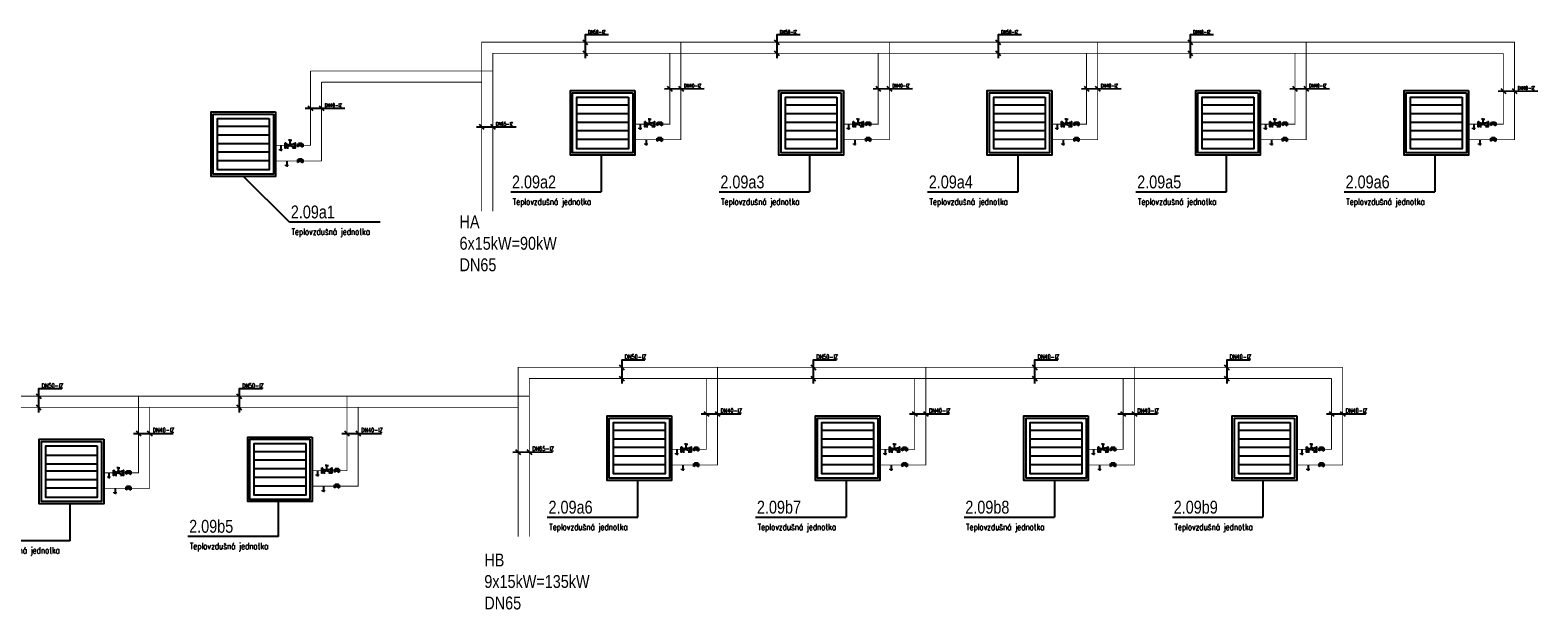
# Model space of a CAD drawing. Header units: millimetres. Extents: x -15830 to 4680139, y -28864 to 2281735.
# Tile 3 of 256: x 9246 to 44335, y -28864 to -15377. Entities that reach past the tile are written whole.
import ezdxf

# ---------------------------------------------------------------- set-up
doc = ezdxf.new("R2010")
doc.units = ezdxf.units.MM
doc.linetypes.add('DASHED', pattern=[19.05, 12.7, -6.35])
for name, color, linetype in [('G armatury', 7, 'Continuous'), ('NWT_UT_KOTY', 31, 'Continuous'), ('NWT_UT_POZICE', 32, 'Continuous'), ('NWT_UT_PRIV', 1, 'Continuous'), ('NWT_UT_TEXT', 90, 'Continuous'), ('NWT_UT_ZPÁT', 150, 'DASHED'), ('UT_KOTY', 31, 'Continuous')]:
    doc.layers.add(name, color=color, linetype=linetype)
doc.layers.add('NEKO_armatury', color=7, linetype='Continuous', lineweight=25)
doc.styles.add('ARIAL', font='arial.ttf', dxfattribs={"width": 0.8})
doc.styles.add('ROMANS', font='romans.shx', dxfattribs={"width": 0.8})

# ---------------------------------------------------------------- blocks, each defined once
blk = doc.blocks.new('Vypouštěcí ventil')
at = {"layer": 'NEKO_armatury', "color": 0, "lineweight": -3}
for p, q in [((0, 0), (0, -5)), ((-1, -5), (-1, -4)), ((0, -5), (-1, -5)), ((0, -5), (1, -5)), ((1, -5), (1, -4))]:
    blk.add_line(p, q, dxfattribs=at)
blk = doc.blocks.new('RUČNÍ REGULAČNÍ VENTIL PŘÍRUBOVÝ')
at = {"layer": 'NEKO_armatury', "color": 0, "lineweight": -3}
for p, q in [((-5.9, 5.4), (-5.9, 7.2)), ((-2.5, 5.4), (-5.9, 5.4)), ((-5.9, 5.4), (-5.9, 3.5)), ((-3.1, 10.8), (3.1, 10.8)), ((-3.1, 0), (3.1, 0)), ((-2.5, 6), (0, 5.4)), ((-2.5, 4.7), (0, 5.4)), ((0, 5.4), (-2.5, 5.4)), ((-1.9, 9.8), (1.9, 9.8)), ((-1.9, 1), (1.9, 9.8)), ((-1.9, 9.8), (1.9, 1)), ((-1.9, 1), (1.9, 1)), ((1.9, 9.8), (1.4, 8.6)), ((1.4, 8.6), (3.9, 8.6)), ((1.9, 1), (1.4, 2.2)), ((1.4, 2.2), (3.9, 2.2))]:
    blk.add_line(p, q, dxfattribs=at)
at = {"layer": 'NEKO_armatury', "color": 0}
for points in [[(-3.1, 10.8), (-3.1, 11.2), (3.1, 11.2), (3.1, 10.8), (-3.1, 10.8)], [(-3.1, -0.4), (-3.1, 0), (3.1, 0), (3.1, -0.4), (-3.1, -0.4)]]:
    blk.add_lwpolyline(points, dxfattribs=at)

msp = doc.modelspace()

# ---------------------------------------------------------------- linework, layer by layer
for points in [[(23321.978, -16784.655), (23321.978, -18284.655), (21821.978, -18284.655), (21821.978, -16784.655), (23321.978, -16784.655)], [(28172.21, -16784.655), (28172.21, -18284.655), (26672.21, -18284.655), (26672.21, -16784.655), (28172.21, -16784.655)], [(33022.441, -16784.655), (33022.441, -18284.655), (31522.441, -18284.655), (31522.441, -16784.655), (33022.441, -16784.655)], [(37872.672, -16784.655), (37872.672, -18284.655), (36372.672, -18284.655), (36372.672, -16784.655), (37872.672, -16784.655)], [(42722.904, -16784.655), (42722.904, -18284.655), (41222.904, -18284.655), (41222.904, -16784.655), (42722.904, -16784.655)], [(21971.978, -17115.314), (23171.978, -17115.314)], [(26822.21, -17115.314), (28022.21, -17115.314)], [(31672.441, -17115.314), (32872.441, -17115.314)], [(36522.672, -17115.314), (37722.672, -17115.314)], [(41372.904, -17115.314), (42572.904, -17115.314)], [(14958.179, -17279.886), (14958.179, -18779.886), (13458.179, -18779.886), (13458.179, -17279.886), (14958.179, -17279.886)], [(21971.978, -17315.314), (23171.978, -17315.314)], [(21971.978, -17515.314), (23171.978, -17515.314)], [(26822.21, -17315.314), (28022.21, -17315.314)], [(26822.21, -17515.314), (28022.21, -17515.314)], [(31672.441, -17315.314), (32872.441, -17315.314)], [(31672.441, -17515.314), (32872.441, -17515.314)], [(36522.672, -17315.314), (37722.672, -17315.314)], [(36522.672, -17515.314), (37722.672, -17515.314)], [(41372.904, -17315.314), (42572.904, -17315.314)], [(41372.904, -17515.314), (42572.904, -17515.314)], [(13608.179, -17610.545), (14808.179, -17610.545)], [(13608.179, -17810.545), (14808.179, -17810.545)], [(21971.978, -17715.314), (23171.978, -17715.314)], [(26822.21, -17715.314), (28022.21, -17715.314)], [(31672.441, -17715.314), (32872.441, -17715.314)], [(36522.672, -17715.314), (37722.672, -17715.314)], [(41372.904, -17715.314), (42572.904, -17715.314)], [(13608.179, -18010.545), (14808.179, -18010.545)], [(13608.179, -18210.545), (14808.179, -18210.545)], [(21971.978, -17915.314), (23171.978, -17915.314)], [(26822.21, -17915.314), (28022.21, -17915.314)], [(31672.441, -17915.314), (32872.441, -17915.314)], [(36522.672, -17915.314), (37722.672, -17915.314)], [(41372.904, -17915.314), (42572.904, -17915.314)], [(13608.179, -18410.545), (14808.179, -18410.545)], [(24172.478, -24351.56), (24172.478, -25851.56), (22672.478, -25851.56), (22672.478, -24351.56), (24172.478, -24351.56)], [(29022.709, -24351.56), (29022.709, -25851.56), (27522.709, -25851.56), (27522.709, -24351.56), (29022.709, -24351.56)], [(33872.941, -24351.56), (33872.941, -25851.56), (32372.941, -25851.56), (32372.941, -24351.56), (33872.941, -24351.56)], [(38723.172, -24351.56), (38723.172, -25851.56), (37223.172, -25851.56), (37223.172, -24351.56), (38723.172, -24351.56)], [(10958.448, -24896.791), (10958.448, -26396.791), (9458.448, -26396.791), (9458.448, -24896.791), (10958.448, -24896.791)], [(15808.679, -24846.791), (15808.679, -26346.791), (14308.679, -26346.791), (14308.679, -24846.791), (15808.679, -24846.791)], [(22822.478, -24682.219), (24022.478, -24682.219)], [(22822.478, -24882.219), (24022.478, -24882.219)], [(27672.709, -24682.219), (28872.709, -24682.219)], [(27672.709, -24882.219), (28872.709, -24882.219)], [(32522.941, -24682.219), (33722.941, -24682.219)], [(32522.941, -24882.219), (33722.941, -24882.219)], [(37373.172, -24682.219), (38573.172, -24682.219)], [(37373.172, -24882.219), (38573.172, -24882.219)], [(9608.448, -25264.243), (10808.448, -25264.243)], [(14458.679, -25177.45), (15658.679, -25177.45)], [(22822.478, -25082.219), (24022.478, -25082.219)], [(27672.709, -25082.219), (28872.709, -25082.219)], [(32522.941, -25082.219), (33722.941, -25082.219)], [(37373.172, -25082.219), (38573.172, -25082.219)], [(9608.448, -25464.243), (10808.448, -25464.243)], [(14458.679, -25377.45), (15658.679, -25377.45)], [(14458.679, -25577.45), (15658.679, -25577.45)], [(22822.478, -25282.219), (24022.478, -25282.219)], [(22822.478, -25482.219), (24022.478, -25482.219)], [(27672.709, -25282.219), (28872.709, -25282.219)], [(27672.709, -25482.219), (28872.709, -25482.219)], [(32522.941, -25282.219), (33722.941, -25282.219)], [(32522.941, -25482.219), (33722.941, -25482.219)], [(37373.172, -25282.219), (38573.172, -25282.219)], [(37373.172, -25482.219), (38573.172, -25482.219)], [(9608.448, -25627.45), (10808.448, -25627.45)], [(9608.448, -25827.45), (10808.448, -25827.45)], [(14458.679, -25777.45), (15658.679, -25777.45)], [(9608.448, -26027.45), (10808.448, -26027.45)], [(14458.679, -25977.45), (15658.679, -25977.45)]]:
    msp.add_lwpolyline(points)
for points in [[(23271.978, -16834.655), (23271.978, -18234.655), (21871.978, -18234.655), (21871.978, -16834.655)], [(28122.21, -16834.655), (28122.21, -18234.655), (26722.21, -18234.655), (26722.21, -16834.655)], [(32972.441, -16834.655), (32972.441, -18234.655), (31572.441, -18234.655), (31572.441, -16834.655)], [(37822.672, -16834.655), (37822.672, -18234.655), (36422.672, -18234.655), (36422.672, -16834.655)], [(42672.904, -16834.655), (42672.904, -18234.655), (41272.904, -18234.655), (41272.904, -16834.655)], [(23171.978, -16934.655), (23171.978, -18134.655), (21971.978, -18134.655), (21971.978, -16934.655)], [(28022.21, -16934.655), (28022.21, -18134.655), (26822.21, -18134.655), (26822.21, -16934.655)], [(32872.441, -16934.655), (32872.441, -18134.655), (31672.441, -18134.655), (31672.441, -16934.655)], [(37722.672, -16934.655), (37722.672, -18134.655), (36522.672, -18134.655), (36522.672, -16934.655)], [(42572.904, -16934.655), (42572.904, -18134.655), (41372.904, -18134.655), (41372.904, -16934.655)], [(14908.179, -17329.886), (14908.179, -18729.886), (13508.179, -18729.886), (13508.179, -17329.886)], [(14808.179, -17429.886), (14808.179, -18629.886), (13608.179, -18629.886), (13608.179, -17429.886)], [(24122.478, -24401.56), (24122.478, -25801.56), (22722.478, -25801.56), (22722.478, -24401.56)], [(24022.478, -24501.56), (24022.478, -25701.56), (22822.478, -25701.56), (22822.478, -24501.56)], [(28972.709, -24401.56), (28972.709, -25801.56), (27572.709, -25801.56), (27572.709, -24401.56)], [(28872.709, -24501.56), (28872.709, -25701.56), (27672.709, -25701.56), (27672.709, -24501.56)], [(33822.941, -24401.56), (33822.941, -25801.56), (32422.941, -25801.56), (32422.941, -24401.56)], [(33722.941, -24501.56), (33722.941, -25701.56), (32522.941, -25701.56), (32522.941, -24501.56)], [(38673.172, -24401.56), (38673.172, -25801.56), (37273.172, -25801.56), (37273.172, -24401.56)], [(38573.172, -24501.56), (38573.172, -25701.56), (37373.172, -25701.56), (37373.172, -24501.56)], [(15758.679, -24896.791), (15758.679, -26296.791), (14358.679, -26296.791), (14358.679, -24896.791)], [(10908.448, -24946.791), (10908.448, -26346.791), (9508.448, -26346.791), (9508.448, -24946.791)], [(10808.448, -25046.791), (10808.448, -26246.791), (9608.448, -26246.791), (9608.448, -25046.791)], [(15658.679, -24996.791), (15658.679, -26196.791), (14458.679, -26196.791), (14458.679, -24996.791)]]:
    msp.add_lwpolyline(points, close=True)
at = {"layer": 'G armatury'}
for p, q in [((23953.488, -17528.409), (23833.619, -17597.615)), ((23833.619, -17528.409), (23833.619, -17597.615)), ((23833.619, -17528.409), (23953.488, -17597.615)), ((23854.527, -17514.135), (23936.078, -17514.135)), ((23893.553, -17563.012), (23893.553, -17514.135)), ((23953.488, -17528.409), (23953.488, -17597.615)), ((28803.72, -17528.409), (28683.85, -17597.615)), ((28683.85, -17528.409), (28683.85, -17597.615)), ((28683.85, -17528.409), (28803.72, -17597.615)), ((28704.758, -17514.135), (28786.309, -17514.135)), ((28743.785, -17563.012), (28743.785, -17514.135)), ((28803.72, -17528.409), (28803.72, -17597.615)), ((33653.951, -17528.409), (33534.082, -17597.615)), ((33534.082, -17528.409), (33534.082, -17597.615)), ((33534.082, -17528.409), (33653.951, -17597.615)), ((33554.989, -17514.135), (33636.541, -17514.135)), ((33594.016, -17563.012), (33594.016, -17514.135)), ((33653.951, -17528.409), (33653.951, -17597.615)), ((38504.182, -17528.409), (38384.313, -17597.615)), ((38384.313, -17528.409), (38384.313, -17597.615)), ((38384.313, -17528.409), (38504.182, -17597.615)), ((38405.221, -17514.135), (38486.772, -17514.135)), ((38444.248, -17563.012), (38444.248, -17514.135)), ((38504.182, -17528.409), (38504.182, -17597.615)), ((43354.414, -17528.409), (43234.544, -17597.615)), ((43234.544, -17528.409), (43234.544, -17597.615)), ((43234.544, -17528.409), (43354.414, -17597.615)), ((43255.452, -17514.135), (43337.003, -17514.135)), ((43294.479, -17563.012), (43294.479, -17514.135)), ((43354.414, -17528.409), (43354.414, -17597.615)), ((23953.488, -17891.711), (23833.619, -17960.918)), ((23833.619, -17891.711), (23833.619, -17960.918)), ((23833.619, -17891.711), (23953.488, -17960.918)), ((23854.527, -17877.437), (23936.078, -17877.437)), ((23893.553, -17926.314), (23893.553, -17877.437)), ((23953.488, -17891.711), (23953.488, -17960.918)), ((28803.72, -17891.711), (28683.85, -17960.918)), ((28683.85, -17891.711), (28683.85, -17960.918)), ((28683.85, -17891.711), (28803.72, -17960.918)), ((28704.758, -17877.437), (28786.309, -17877.437)), ((28743.785, -17926.314), (28743.785, -17877.437)), ((28803.72, -17891.711), (28803.72, -17960.918)), ((33653.951, -17891.711), (33534.082, -17960.918)), ((33534.082, -17891.711), (33534.082, -17960.918)), ((33534.082, -17891.711), (33653.951, -17960.918)), ((33554.989, -17877.437), (33636.541, -17877.437)), ((33594.016, -17926.314), (33594.016, -17877.437)), ((33653.951, -17891.711), (33653.951, -17960.918)), ((38504.182, -17891.711), (38384.313, -17960.918)), ((38384.313, -17891.711), (38384.313, -17960.918)), ((38384.313, -17891.711), (38504.182, -17960.918)), ((38405.221, -17877.437), (38486.772, -17877.437)), ((38444.248, -17926.314), (38444.248, -17877.437)), ((38504.182, -17891.711), (38504.182, -17960.918)), ((43354.414, -17891.711), (43234.544, -17960.918)), ((43234.544, -17891.711), (43234.544, -17960.918)), ((43234.544, -17891.711), (43354.414, -17960.918)), ((43255.452, -17877.437), (43337.003, -17877.437)), ((43294.479, -17926.314), (43294.479, -17877.437)), ((43354.414, -17891.711), (43354.414, -17960.918)), ((15589.689, -18023.64), (15469.82, -18092.847)), ((15469.82, -18023.64), (15469.82, -18092.847)), ((15469.82, -18023.64), (15589.689, -18092.847)), ((15490.727, -18009.366), (15572.279, -18009.366)), ((15529.754, -18058.243), (15529.754, -18009.366)), ((15589.689, -18023.64), (15589.689, -18092.847)), ((15589.689, -18386.942), (15469.82, -18456.149)), ((15469.82, -18386.942), (15469.82, -18456.149)), ((15469.82, -18386.942), (15589.689, -18456.149)), ((15490.727, -18372.668), (15572.279, -18372.668)), ((15529.754, -18421.546), (15529.754, -18372.668)), ((15589.689, -18386.942), (15589.689, -18456.149)), ((24803.988, -25095.314), (24684.119, -25164.52)), ((24684.119, -25095.314), (24684.119, -25164.52)), ((24684.119, -25095.314), (24803.988, -25164.52)), ((24705.026, -25081.04), (24786.578, -25081.04)), ((24744.053, -25129.917), (24744.053, -25081.04)), ((24803.988, -25095.314), (24803.988, -25164.52)), ((29654.219, -25095.314), (29534.35, -25164.52)), ((29534.35, -25095.314), (29534.35, -25164.52)), ((29534.35, -25095.314), (29654.219, -25164.52)), ((29555.258, -25081.04), (29636.809, -25081.04)), ((29594.285, -25129.917), (29594.285, -25081.04)), ((29654.219, -25095.314), (29654.219, -25164.52)), ((34504.451, -25095.314), (34384.581, -25164.52)), ((34384.581, -25095.314), (34384.581, -25164.52)), ((34384.581, -25095.314), (34504.451, -25164.52)), ((34405.489, -25081.04), (34487.04, -25081.04)), ((34444.516, -25129.917), (34444.516, -25081.04)), ((34504.451, -25095.314), (34504.451, -25164.52)), ((39354.682, -25095.314), (39234.813, -25164.52)), ((39234.813, -25095.314), (39234.813, -25164.52)), ((39234.813, -25095.314), (39354.682, -25164.52)), ((39255.721, -25081.04), (39337.272, -25081.04)), ((39294.747, -25129.917), (39294.747, -25081.04)), ((39354.682, -25095.314), (39354.682, -25164.52)), ((16440.189, -25590.545), (16320.32, -25659.752)), ((16320.32, -25590.545), (16320.32, -25659.752)), ((16320.32, -25590.545), (16440.189, -25659.752)), ((16341.227, -25576.271), (16422.779, -25576.271)), ((16380.254, -25625.148), (16380.254, -25576.271)), ((16440.189, -25590.545), (16440.189, -25659.752)), ((24803.988, -25458.616), (24684.119, -25527.823)), ((24684.119, -25458.616), (24684.119, -25527.823)), ((24684.119, -25458.616), (24803.988, -25527.823)), ((24705.026, -25444.342), (24786.578, -25444.342)), ((24744.053, -25493.219), (24744.053, -25444.342)), ((24803.988, -25458.616), (24803.988, -25527.823)), ((29654.219, -25458.616), (29534.35, -25527.823)), ((29534.35, -25458.616), (29534.35, -25527.823)), ((29534.35, -25458.616), (29654.219, -25527.823)), ((29555.258, -25444.342), (29636.809, -25444.342)), ((29594.285, -25493.219), (29594.285, -25444.342)), ((29654.219, -25458.616), (29654.219, -25527.823)), ((34504.451, -25458.616), (34384.581, -25527.823)), ((34384.581, -25458.616), (34384.581, -25527.823)), ((34384.581, -25458.616), (34504.451, -25527.823)), ((34405.489, -25444.342), (34487.04, -25444.342)), ((34444.516, -25493.219), (34444.516, -25444.342)), ((34504.451, -25458.616), (34504.451, -25527.823)), ((39354.682, -25458.616), (39234.813, -25527.823)), ((39234.813, -25458.616), (39234.813, -25527.823)), ((39234.813, -25458.616), (39354.682, -25527.823)), ((39255.721, -25444.342), (39337.272, -25444.342)), ((39294.747, -25493.219), (39294.747, -25444.342)), ((39354.682, -25458.616), (39354.682, -25527.823)), ((11589.958, -25640.545), (11470.088, -25709.752)), ((11470.088, -25640.545), (11470.088, -25709.752)), ((11470.088, -25640.545), (11589.958, -25709.752)), ((11490.996, -25626.271), (11572.547, -25626.271)), ((11530.023, -25675.148), (11530.023, -25626.271)), ((11589.958, -25640.545), (11589.958, -25709.752)), ((16440.189, -25953.847), (16320.32, -26023.054)), ((16320.32, -25953.847), (16320.32, -26023.054)), ((16320.32, -25953.847), (16440.189, -26023.054)), ((16341.227, -25939.573), (16422.779, -25939.573)), ((16380.254, -25988.451), (16380.254, -25939.573)), ((16440.189, -25953.847), (16440.189, -26023.054)), ((11589.958, -26003.847), (11470.088, -26073.054)), ((11470.088, -26003.847), (11470.088, -26073.054)), ((11470.088, -26003.847), (11589.958, -26073.054)), ((11490.996, -25989.573), (11572.547, -25989.573)), ((11530.023, -26038.451), (11530.023, -25989.573)), ((11589.958, -26003.847), (11589.958, -26073.054))]:
    msp.add_line(p, q, dxfattribs=at)
at = {"layer": 'NWT_UT_PRIV', "const_width": 20}
for points in [[(19752.851, -19595.75), (19752.851, -15655.586), (43792.678, -15655.586)], [(23953.488, -17926.314), (24391.752, -17926.314), (24391.752, -15655.586)], [(28803.72, -17926.314), (29241.984, -17926.314), (29241.984, -15655.586)], [(33653.951, -17926.314), (34092.215, -17926.314), (34092.215, -15655.586)], [(38504.182, -17926.314), (38942.446, -17926.314), (38942.446, -15655.586)], [(43354.414, -17926.314), (43792.678, -17926.314), (43792.678, -15655.586)], [(15589.689, -18421.546), (16027.953, -18421.546), (16027.953, -16586.472)], [(16027.953, -16586.472), (19752.851, -16586.472)], [(23833.619, -17926.314), (23338.152, -17926.314)], [(28683.85, -17926.314), (28188.384, -17926.314)], [(33534.082, -17926.314), (33038.615, -17926.314)], [(38384.313, -17926.314), (37888.846, -17926.314)], [(43234.544, -17926.314), (42739.078, -17926.314)], [(15469.82, -18421.546), (14974.353, -18421.546)], [(20603.35, -27162.655), (20603.35, -23222.491), (39792.946, -23222.491)], [(24803.988, -25493.219), (25242.252, -25493.219), (25242.252, -23222.491)], [(29654.219, -25493.219), (30092.483, -25493.219), (30092.483, -23222.491)], [(34504.451, -25493.219), (34942.715, -25493.219), (34942.715, -23222.491)], [(39354.682, -25493.219), (39792.946, -25493.219), (39792.946, -23222.491)], [(16878.453, -24153.378), (-2522.473, -24153.378)], [(11589.958, -26038.451), (12028.222, -26038.451), (12028.222, -24153.378)], [(16440.189, -25988.451), (16878.453, -25988.451), (16878.453, -24153.378)], [(16878.453, -24153.378), (20603.35, -24153.378)], [(24684.119, -25493.219), (24188.652, -25493.219)], [(29534.35, -25493.219), (29038.884, -25493.219)], [(34384.581, -25493.219), (33889.115, -25493.219)], [(39234.813, -25493.219), (38739.346, -25493.219)], [(11470.088, -26038.451), (10974.622, -26038.451)], [(16320.32, -25988.451), (15824.853, -25988.451)]]:
    msp.add_lwpolyline(points, dxfattribs=at)
at = {"layer": 'NWT_UT_TEXT'}
for p, q in [((22541.451, -19142.452), (22541.451, -18284.655)), ((27391.682, -19142.452), (27391.682, -18284.655)), ((32241.914, -19142.452), (32241.914, -18284.655)), ((37092.145, -19142.452), (37092.145, -18284.655)), ((41942.376, -19142.452), (41942.376, -18284.655)), ((23391.951, -26709.357), (23391.951, -25851.56)), ((28242.182, -26709.357), (28242.182, -25851.56)), ((33092.413, -26709.357), (33092.413, -25851.56)), ((37942.645, -26709.357), (37942.645, -25851.56)), ((15028.152, -27154.588), (15028.152, -26296.791)), ((10177.92, -27254.588), (10177.92, -26396.791))]:
    msp.add_line(p, q, dxfattribs=at)
msp.add_lwpolyline([(15279.116, -19840.909), (14208.179, -18779.886)], dxfattribs=at)
at = {"layer": 'NWT_UT_TEXT', "const_width": 47.438}
for points in [[(20426.376, -19142.452), (22541.451, -19142.452)], [(25276.608, -19142.452), (27391.682, -19142.452)], [(30126.839, -19142.452), (32241.914, -19142.452)], [(34977.07, -19142.452), (37092.145, -19142.452)], [(39827.302, -19142.452), (41942.376, -19142.452)], [(15279.116, -19840.909), (17394.191, -19840.909)], [(21276.876, -26709.357), (23391.951, -26709.357)], [(26127.107, -26709.357), (28242.182, -26709.357)], [(30977.339, -26709.357), (33092.413, -26709.357)], [(35827.57, -26709.357), (37942.645, -26709.357)], [(8062.846, -27254.588), (10177.92, -27254.588)], [(12913.077, -27154.588), (15028.152, -27154.588)]]:
    msp.add_lwpolyline(points, dxfattribs=at)
at = {"layer": 'NWT_UT_ZPÁT', "color": 1, "const_width": 20}
for points in [[(20012.337, -19595.75), (20012.337, -15915.073), (43533.192, -15915.073)], [(23953.488, -17563.012), (24132.266, -17563.012), (24132.266, -15915.073)], [(28803.72, -17563.012), (28982.497, -17563.012), (28982.497, -15915.073)], [(33653.951, -17563.012), (33832.729, -17563.012), (33832.729, -15915.073)], [(38504.182, -17563.012), (38682.96, -17563.012), (38682.96, -15915.073)], [(43354.414, -17563.012), (43533.192, -17563.012), (43533.192, -15915.073)], [(15589.689, -18058.243), (15768.467, -18058.243), (15768.467, -16326.986)], [(15768.467, -16326.986), (20012.337, -16326.986), (20012.337, -19595.75)], [(23548.124, -17563.012), (23338.152, -17563.012)], [(23833.619, -17563.012), (23779.206, -17563.012)], [(28398.355, -17563.012), (28188.384, -17563.012)], [(28683.85, -17563.012), (28629.438, -17563.012)], [(33248.587, -17563.012), (33038.615, -17563.012)], [(33534.082, -17563.012), (33479.669, -17563.012)], [(38098.818, -17563.012), (37888.846, -17563.012)], [(38384.313, -17563.012), (38329.901, -17563.012)], [(42949.049, -17563.012), (42739.078, -17563.012)], [(43234.544, -17563.012), (43180.132, -17563.012)], [(15184.325, -18058.243), (14974.353, -18058.243)], [(15469.82, -18058.243), (15415.407, -18058.243)], [(20862.837, -27162.655), (20862.837, -23481.978), (39533.46, -23481.978)], [(24803.988, -25129.917), (24982.766, -25129.917), (24982.766, -23481.978)], [(29654.219, -25129.917), (29832.997, -25129.917), (29832.997, -23481.978)], [(34504.451, -25129.917), (34683.229, -25129.917), (34683.229, -23481.978)], [(39354.682, -25129.917), (39533.46, -25129.917), (39533.46, -23481.978)], [(16618.967, -23893.891), (-2781.959, -23893.891)], [(11589.958, -25675.148), (11768.735, -25675.148), (11768.735, -23893.891)], [(16440.189, -25625.148), (16618.967, -25625.148), (16618.967, -23893.891)], [(16618.967, -23893.891), (20862.837, -23893.891), (20862.837, -27162.655)], [(24398.624, -25129.917), (24188.652, -25129.917)], [(24684.119, -25129.917), (24629.706, -25129.917)], [(29248.855, -25129.917), (29038.884, -25129.917)], [(29534.35, -25129.917), (29479.938, -25129.917)], [(34099.086, -25129.917), (33889.115, -25129.917)], [(34384.581, -25129.917), (34330.169, -25129.917)], [(38949.318, -25129.917), (38739.346, -25129.917)], [(39234.813, -25129.917), (39180.401, -25129.917)], [(16034.825, -25625.148), (15824.853, -25625.148)], [(16320.32, -25625.148), (16265.907, -25625.148)], [(11184.593, -25675.148), (10974.622, -25675.148)], [(11470.088, -25675.148), (11415.676, -25675.148)]]:
    msp.add_lwpolyline(points, dxfattribs=at)
at = {"layer": 'UT_KOTY'}
for p, q in [((22105.577, -15599.336), (22218.077, -15711.836)), ((26564.969, -15599.336), (26677.469, -15711.836)), ((31716.514, -15599.336), (31829.014, -15711.836)), ((36186.899, -15599.336), (36299.399, -15711.836)), ((22105.131, -15857.237), (22217.631, -15969.737)), ((26564.523, -15857.237), (26677.023, -15969.737)), ((31716.068, -15857.237), (31828.568, -15969.737)), ((36186.453, -15857.237), (36298.953, -15969.737)), ((24012.258, -16739.295), (24934.523, -16737.356)), ((24074.431, -16681.207), (24186.931, -16793.707)), ((24335.502, -16681.106), (24448.002, -16793.606)), ((28862.489, -16739.295), (29784.755, -16737.356)), ((28924.662, -16681.207), (29037.162, -16793.707)), ((29185.734, -16681.106), (29298.234, -16793.606)), ((33712.721, -16739.295), (34634.986, -16737.356)), ((33774.894, -16681.207), (33887.394, -16793.707)), ((34035.965, -16681.106), (34148.465, -16793.606)), ((38562.952, -16739.295), (39485.218, -16737.356)), ((38625.125, -16681.207), (38737.625, -16793.707)), ((38886.196, -16681.106), (38998.696, -16793.606)), ((43413.184, -16792.889), (44335.449, -16790.95)), ((43475.356, -16734.802), (43587.856, -16847.302)), ((43736.428, -16734.7), (43848.928, -16847.2)), ((15648.459, -17192.867), (16570.724, -17190.928)), ((15710.632, -17134.78), (15823.132, -17247.28)), ((15971.703, -17134.678), (16084.203, -17247.178)), ((19632.843, -17625.92), (20555.108, -17623.982)), ((19695.015, -17567.833), (19807.515, -17680.333)), ((19956.087, -17567.732), (20068.587, -17680.232)), ((22955.631, -23424.142), (23068.131, -23536.642)), ((22956.077, -23166.241), (23068.577, -23278.741)), ((27415.023, -23424.142), (27527.523, -23536.642)), ((27415.469, -23166.241), (27527.969, -23278.741)), ((32566.567, -23424.142), (32679.067, -23536.642)), ((32567.014, -23166.241), (32679.514, -23278.741)), ((37036.953, -23424.142), (37149.453, -23536.642)), ((37037.399, -23166.241), (37149.899, -23278.741)), ((9385.917, -23837.641), (9498.417, -23950.141)), ((14051.943, -23837.641), (14164.443, -23950.141)), ((9385.471, -24095.542), (9497.971, -24208.042)), ((14051.496, -24095.542), (14163.996, -24208.042)), ((24862.758, -24306.2), (25785.023, -24304.261)), ((24924.931, -24248.112), (25037.431, -24360.612)), ((25186.002, -24248.011), (25298.502, -24360.511)), ((29712.989, -24306.2), (30635.255, -24304.261)), ((29775.162, -24248.112), (29887.662, -24360.612)), ((30036.233, -24248.011), (30148.733, -24360.511)), ((34563.221, -24306.2), (35485.486, -24304.261)), ((34625.393, -24248.112), (34737.893, -24360.612)), ((34886.465, -24248.011), (34998.965, -24360.511)), ((39413.452, -24306.2), (40335.717, -24304.261)), ((39475.625, -24248.112), (39588.125, -24360.612)), ((39736.696, -24248.011), (39849.196, -24360.511)), ((11648.727, -24759.772), (12570.993, -24757.833)), ((11710.9, -24701.685), (11823.4, -24814.185)), ((11971.972, -24701.583), (12084.472, -24814.083)), ((16498.959, -24759.772), (17421.224, -24757.833)), ((16561.132, -24701.685), (16673.632, -24814.185)), ((16822.203, -24701.583), (16934.703, -24814.083)), ((20483.342, -25192.826), (21405.608, -25190.887)), ((20545.515, -25134.738), (20658.015, -25247.238)), ((20806.587, -25134.637), (20919.087, -25247.137))]:
    msp.add_line(p, q, dxfattribs=at)
for points in [[(22704.599, -15486.317), (22162.966, -15487.456), (22162.966, -16030.865)], [(27163.99, -15486.317), (26622.358, -15487.456), (26622.358, -16030.865)], [(32315.535, -15486.317), (31773.903, -15487.456), (31773.903, -16030.865)], [(36785.92, -15486.317), (36244.288, -15487.456), (36244.288, -16030.865)], [(23555.099, -23053.222), (23013.466, -23054.361), (23013.466, -23597.77)], [(28014.49, -23053.222), (27472.858, -23054.361), (27472.858, -23597.77)], [(33166.035, -23053.222), (32624.403, -23054.361), (32624.403, -23597.77)], [(37636.42, -23053.222), (37094.788, -23054.361), (37094.788, -23597.77)], [(9984.939, -23724.622), (9443.306, -23725.761), (9443.306, -24269.17)], [(14650.964, -23724.622), (14109.331, -23725.761), (14109.331, -24269.17)]]:
    msp.add_lwpolyline(points, dxfattribs=at)

# ---------------------------------------------------------------- block references
at = {"layer": 'NEKO_armatury', "xscale": 20, "yscale": 20, "zscale": 20, "rotation": 270}
for p in [(23556.165, -17563.012), (28406.397, -17563.012), (33256.628, -17563.012), (38106.859, -17563.012), (42957.091, -17563.012), (15192.366, -18058.243), (24406.665, -25129.917), (29256.896, -25129.917), (34107.128, -25129.917), (38957.359, -25129.917), (11192.635, -25675.148), (16042.866, -25625.148)]:
    msp.add_blockref('RUČNÍ REGULAČNÍ VENTIL PŘÍRUBOVÝ', p, dxfattribs=at)
at = {"layer": 'NEKO_armatury', "xscale": 22.5, "yscale": 22.5, "zscale": 22.5}
for p in [(23444.069, -17563.012), (28294.301, -17563.012), (33144.532, -17563.012), (37994.764, -17563.012), (42844.995, -17563.012), (15080.27, -18058.243), (23585.886, -17926.314), (28436.117, -17926.314), (33286.348, -17926.314), (38136.58, -17926.314), (42986.811, -17926.314), (15222.087, -18421.546), (24294.569, -25129.917), (29144.801, -25129.917), (33995.032, -25129.917), (38845.264, -25129.917), (24436.385, -25493.219), (29286.617, -25493.219), (34136.848, -25493.219), (38987.08, -25493.219), (11080.539, -25675.148), (15930.77, -25625.148), (11222.355, -26038.451), (16072.586, -25988.451)]:
    msp.add_blockref('Vypouštěcí ventil', p, dxfattribs=at)

# ---------------------------------------------------------------- texts
at = {"layer": 'NWT_UT_KOTY', "style": 'ROMANS', "width": 0.7}
for s, height, p in [('DN50-IZ', 80, (22231.88, -15458.71)), ('DN50-IZ', 80, (26691.271, -15458.71)), ('DN50-IZ', 80, (31842.816, -15458.71)), ('DN40-IZ', 80, (36313.201, -15458.71)), ('DN40-IZ', 80, (24461.804, -16709.749)), ('DN40-IZ', 80, (29312.036, -16709.749)), ('DN40-IZ', 80, (34162.267, -16709.749)), ('DN40-IZ', 80, (39012.499, -16709.749)), ('DN40-IZ', 80, (43862.73, -16763.343)), ('DN40-IZ', 80, (16098.005, -17163.321)), ('DN65-IZ', 80, (20082.389, -17596.374)), ('DN50-IZ', 100, (23082.38, -23025.615)), ('DN50-IZ', 100, (27541.771, -23025.615)), ('DN40-IZ', 100, (32693.316, -23025.615)), ('DN40-IZ', 100, (37163.701, -23025.615)), ('DN50-IZ', 100, (9512.22, -23697.015)), ('DN50-IZ', 100, (14178.245, -23697.015)), ('DN40-IZ', 100, (25312.304, -24276.654)), ('DN40-IZ', 100, (30162.536, -24276.654)), ('DN40-IZ', 100, (35012.767, -24276.654)), ('DN40-IZ', 100, (39862.998, -24276.654)), ('DN40-IZ', 100, (12098.274, -24730.226)), ('DN40-IZ', 100, (16948.505, -24730.226)), ('DN65-IZ', 100, (20932.889, -25163.28))]:
    msp.add_text(s, height=height, dxfattribs=at).set_placement(p)
at = {"layer": 'NWT_UT_POZICE', "color": 1, "style": 'ARIAL', "width": 0.8}
for s, p in [('2.09a2', (20459.781, -19058.305)), ('2.09a3', (25310.013, -19058.305)), ('2.09a4', (30160.244, -19058.305)), ('2.09a5', (35010.475, -19058.305)), ('2.09a6', (39860.707, -19058.305)), ('2.09a1', (15312.521, -19756.762)), ('2.09b7', (26160.512, -26625.21)), ('2.09b8', (31010.744, -26625.21)), ('2.09b9', (35860.975, -26625.21)), ('2.09a6', (21310.281, -26625.21)), ('2.09b5', (12946.482, -27070.442))]:
    msp.add_text(s, height=300, rotation=359.9993989, dxfattribs=at).set_placement(p)
at = {"layer": 'NWT_UT_POZICE', "color": 1, "char_height": 300, "attachment_point": 7, "rotation": 359.9993989, "style": 'ARIAL'}
for s, insert in [('\\A1;HA 6x15kW=90kW\\PDN65', (19239.471, -20990.084)), ('\\A1;HB 9x15kW=135kW\\PDN65', (19816.24, -28858.322))]:
    msp.add_mtext_dynamic_manual_height_columns(s, width=1527.36311, gutter_width=755.638, heights=[1425.351], dxfattribs=dict(at, insert=insert))
at = {"layer": 'NWT_UT_TEXT', "char_height": 150, "attachment_point": 1, "style": 'ROMANS'}
for insert in [(20474.731, -19293.596), (25324.963, -19293.596), (30175.194, -19293.596), (35025.425, -19293.596), (39875.657, -19293.596), (15327.471, -19992.053), (21325.231, -26860.501), (26175.462, -26860.501), (31025.694, -26860.501), (35875.925, -26860.501), (12961.432, -27305.733), (8111.201, -27405.733)]:
    msp.add_mtext_dynamic_manual_height_columns('Teplovzdušná jednotka ', width=2162.50848, gutter_width=12.5, heights=[456.961], dxfattribs=dict(at, insert=insert))

doc.saveas('drawing.dxf')
